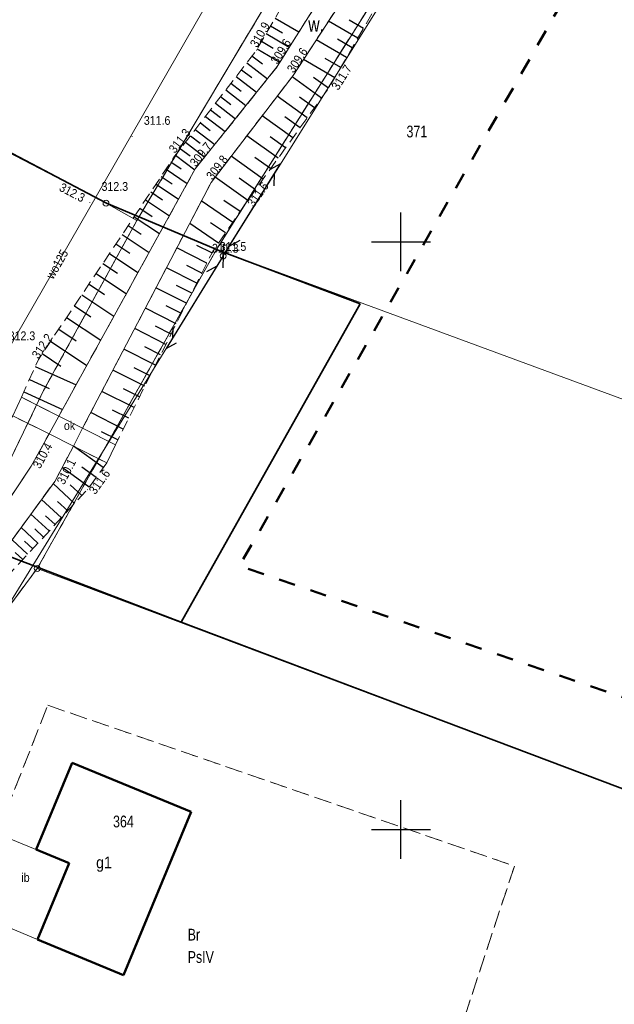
# Model space of a CAD drawing. Header units: metres. Extents: x 7523615 to 7533948, y 5492686 to 5502120.
# Tile 208 of 256: x 7531368 to 7531418, y 5497035 to 5497119. Entities that reach past the tile are written whole.
import ezdxf
from ezdxf.enums import TextEntityAlignment as Align

# ---------------------------------------------------------------- set-up
doc = ezdxf.new("R2010")
doc.units = ezdxf.units.M
for name, pattern in [('1.0_0.5', [1.5, 1, -0.5]), ('1.4_1.4', [2.8, 1.4, -1.4]), ('219-500', [0]), ('egkk-500', [2, 1.5, -0.5]), ('egug-500', [1, 0.5, -0.5]), ('sutp_500', [0])]:
    doc.linetypes.add(name, pattern=pattern)
doc.layers.get('0').update_dxf_attribs({"color": 2, "lineweight": 5})
doc.styles.get("Standard").update_dxf_attribs({"font": 'Working1250', "width": 0.75})
doc.linetypes.add('902-500', pattern='A,3.75,0,[1,ksztalty.shx,S=0.5,R=0,X=0,Y=0],3.75', length=7.5)

# ---------------------------------------------------------------- blocks, each defined once
blk = doc.blocks.new('202')
at = {"color": 0, "linetype": 'Continuous', "lineweight": 0}
blk.add_circle((0, 0), 0.25, dxfattribs=at)
blk = doc.blocks.new('203')
at = {"linetype": 'Continuous', "lineweight": 0}
h = blk.add_hatch(color=0, dxfattribs=at)
edge = h.paths.add_edge_path()
edge.add_arc((0, 0), 0.045, 0, 360)
blk = doc.blocks.new('PW01')
at = {"linetype": 'Continuous', "lineweight": 13}
h = blk.add_hatch(color=0, dxfattribs=at)
edge = h.paths.add_edge_path()
edge.add_arc((0, 0), 0.045, 0, 360)
blk = doc.blocks.new('US15')
at = {"color": 0, "linetype": 'Continuous', "lineweight": 13}
blk.add_circle((0, 0), 0.25, dxfattribs=at)
blk = doc.blocks.new('SUTP')
at = {"color": 0, "linetype": 'Continuous'}
for p, q in [((0, 0), (0.866, 0.5)), ((0, 0), (9.232, 0)), ((1.866, -0.5), (1, 0)), ((7.366, -0.5), (8.232, 0)), ((9.232, 0), (8.366, 0.5))]:
    blk.add_line(p, q, dxfattribs=at)
blk = doc.blocks.new('RAMKA500K')
at = {"color": 0}
for p, q in [((200, 97.5), (200, 102.5)), ((197.5, 100), (202.5, 100)), ((200, 47.5), (200, 52.5)), ((197.5, 50), (202.5, 50))]:
    blk.add_line(p, q, dxfattribs=at)

msp = doc.modelspace()

# ---------------------------------------------------------------- linework, layer by layer
at = {"layer": '000 Inne (niezydentyfikowane)', "color": 7, "linetype": 'CONTINUOUS', "lineweight": 25, "flags": 128}
for points in [[(7531388.9, 5497118.38), (7531389.91, 5497117.79)], [(7531389.29, 5497119.04), (7531391.32, 5497117.86)], [(7531396.33, 5497117.34), (7531393.84, 5497118.79)], [(7531396.8, 5497118.15), (7531395.58, 5497118.86)], [(7531388.52, 5497117.72), (7531390.5, 5497116.56)], [(7531388.14, 5497117.07), (7531389.12, 5497116.49)], [(7531395.37, 5497115.68), (7531392.79, 5497117.18)], [(7531395.85, 5497116.52), (7531394.59, 5497117.25)], [(7531387.32, 5497115.82), (7531388.21, 5497115.14)], [(7531387.76, 5497116.42), (7531389.7, 5497115.29)], [(7531386.87, 5497115.23), (7531388.63, 5497113.88)], [(7531394.37, 5497113.96), (7531391.7, 5497115.51)], [(7531394.87, 5497114.83), (7531393.56, 5497115.59)], [(7531386.42, 5497114.65), (7531387.3, 5497113.98)], [(7531385.53, 5497113.5), (7531386.4, 5497112.83)], [(7531385.98, 5497114.07), (7531387.72, 5497112.73)], [(7531393.24, 5497112.24), (7531390.73, 5497114.04)], [(7531393.84, 5497113.08), (7531392.57, 5497113.99)], [(7531385.09, 5497112.93), (7531386.81, 5497111.6)], [(7531384.22, 5497111.79), (7531385.92, 5497110.48)], [(7531384.65, 5497112.36), (7531385.51, 5497111.7)], [(7531392.03, 5497110.56), (7531389.47, 5497112.4)], [(7531392.63, 5497111.4), (7531391.37, 5497112.31)], [(7531383.78, 5497111.23), (7531384.63, 5497110.58)], [(7531382.93, 5497110.12), (7531383.76, 5497109.48)], [(7531383.36, 5497110.67), (7531385.03, 5497109.38)], [(7531390.8, 5497108.85), (7531388.19, 5497110.73)], [(7531391.42, 5497109.71), (7531390.13, 5497110.64)], [(7531382.5, 5497109.57), (7531384.16, 5497108.29)], [(7531381.66, 5497108.48), (7531383.3, 5497107.21)], [(7531382.08, 5497109.02), (7531382.9, 5497108.39)], [(7531389.54, 5497107.11), (7531386.88, 5497109.03)], [(7531390.17, 5497107.99), (7531388.86, 5497108.94)], [(7531381.24, 5497107.93), (7531382.06, 5497107.31)], [(7531380.42, 5497106.8), (7531381.29, 5497106.21)], [(7531380.82, 5497107.38), (7531382.45, 5497106.13)], [(7531388.27, 5497105.33), (7531385.55, 5497107.29)], [(7531388.91, 5497106.23), (7531387.56, 5497107.19)], [(7531380.01, 5497106.19), (7531381.82, 5497104.98)], [(7531379.16, 5497104.92), (7531381.07, 5497103.64)], [(7531379.59, 5497105.56), (7531380.52, 5497104.94)], [(7531386.96, 5497103.52), (7531384.19, 5497105.51)], [(7531387.62, 5497104.43), (7531386.24, 5497105.42)], [(7531378.71, 5497104.26), (7531379.7, 5497103.59)], [(7531378.25, 5497103.57), (7531380.29, 5497102.21)], [(7531385.68, 5497101.66), (7531383.01, 5497103.48)], [(7531386.31, 5497102.59), (7531384.93, 5497103.53)], [(7531377.78, 5497102.87), (7531378.83, 5497102.16)], [(7531377.29, 5497102.14), (7531379.45, 5497100.7)], [(7531384.48, 5497099.9), (7531382.02, 5497101.57)], [(7531385.07, 5497100.76), (7531383.79, 5497101.63)], [(7531376.79, 5497101.39), (7531377.9, 5497100.65)], [(7531376.28, 5497100.62), (7531378.56, 5497099.09)], [(7531375.75, 5497099.83), (7531376.92, 5497099.04)], [(7531383.48, 5497098.2), (7531380.93, 5497099.49)], [(7531383.91, 5497099.06), (7531382.64, 5497099.7)], [(7531375.2, 5497099.01), (7531377.62, 5497097.39)], [(7531374.63, 5497098.17), (7531375.88, 5497097.33)], [(7531382.62, 5497096.5), (7531380.04, 5497097.79)], [(7531383.05, 5497097.35), (7531381.77, 5497098)], [(7531374.05, 5497097.31), (7531376.63, 5497095.58)], [(7531373.46, 5497096.41), (7531374.78, 5497095.53)], [(7531381.75, 5497094.78), (7531379.15, 5497096.09)], [(7531382.19, 5497095.64), (7531380.89, 5497096.29)], [(7531372.84, 5497095.49), (7531375.57, 5497093.67)], [(7531372.21, 5497094.55), (7531373.61, 5497093.61)], [(7531380.88, 5497093.04), (7531378.25, 5497094.36)], [(7531381.32, 5497093.91), (7531380.01, 5497094.57)], [(7531371.55, 5497093.57), (7531374.45, 5497091.63)], [(7531370.88, 5497092.57), (7531372.37, 5497091.57)], [(7531380, 5497091.28), (7531377.34, 5497092.62)], [(7531380.44, 5497092.16), (7531379.12, 5497092.83)], [(7531370.19, 5497091.54), (7531373.26, 5497089.48)], [(7531379.1, 5497089.51), (7531376.42, 5497090.86)], [(7531379.55, 5497090.4), (7531378.21, 5497091.07)], [(7531369.48, 5497090.49), (7531371.07, 5497089.43)], [(7531368.88, 5497089.39), (7531372.35, 5497087.83)], [(7531378.2, 5497087.71), (7531375.49, 5497089.08)], [(7531378.65, 5497088.61), (7531377.3, 5497089.29)], [(7531368.38, 5497088.29), (7531370.07, 5497087.52)], [(7531377.75, 5497086.81), (7531376.38, 5497087.5)], [(7531367.91, 5497087.24), (7531371.2, 5497085.75)], [(7531377.29, 5497085.9), (7531374.55, 5497087.28)], [(7531376.83, 5497084.99), (7531375.45, 5497085.68)], [(7531376.37, 5497084.07), (7531373.6, 5497085.47)], [(7531375.91, 5497083.15), (7531374.51, 5497083.85)], [(7531374.67, 5497080.79), (7531372.12, 5497082.62)], [(7531373.48, 5497079.13), (7531371.16, 5497080.8)], [(7531374.07, 5497079.95), (7531372.85, 5497080.82)], [(7531372.23, 5497077.73), (7531370.41, 5497079.43)], [(7531372.85, 5497078.41), (7531371.86, 5497079.32)], [(7531371.1, 5497076.52), (7531369.42, 5497078.08)], [(7531371.65, 5497077.11), (7531370.77, 5497077.92)], [(7531370.06, 5497075.4), (7531368.51, 5497076.84)], [(7531370.57, 5497075.95), (7531369.76, 5497076.7)], [(7531369.11, 5497074.37), (7531367.68, 5497075.7)], [(7531369.58, 5497074.88), (7531368.83, 5497075.57)], [(7531368.23, 5497073.42), (7531366.91, 5497074.65)], [(7531368.66, 5497073.89), (7531367.97, 5497074.53)], [(7531367.81, 5497072.98), (7531367.18, 5497073.57)]]:
    msp.add_lwpolyline(points, dxfattribs=at)
at = {"layer": '217-kontur klasyfikacyjny', "color": 7, "linetype": 'egkk-500', "lineweight": 18, "flags": 128}
for points in [[(7531377.53, 5497101.82), (7531398.98, 5497137.76)], [(7531401.94, 5497127.36), (7531384.3, 5497099.35)], [(7531369.59, 5497087.35), (7531377.53, 5497101.82)], [(7531384.3, 5497099.35), (7531369.05, 5497072.21)], [(7531364.48, 5497076.77), (7531369.59, 5497087.35)], [(7531369.05, 5497072.21), (7531361.37, 5497061.88)], [(7531355.37, 5497023.64), (7531369.95, 5497060.57)], [(7531369.95, 5497060.57), (7531409.65, 5497046.89)], [(7531409.65, 5497046.89), (7531396.96, 5497008.37)]]:
    msp.add_lwpolyline(points, dxfattribs=at)
at = {"layer": '218-kontur użytku gruntowego', "color": 7, "linetype": 'egug-500', "lineweight": 18, "flags": 128}
for points in [[(7531377.53, 5497101.82), (7531398.98, 5497137.76)], [(7531384.3, 5497099.35), (7531401.94, 5497127.36)], [(7531369.59, 5497087.35), (7531377.53, 5497101.82)], [(7531369.05, 5497072.21), (7531384.3, 5497099.35)], [(7531364.48, 5497076.77), (7531369.59, 5497087.35)], [(7531361.37, 5497061.88), (7531369.05, 5497072.21)], [(7531355.37, 5497023.64), (7531369.95, 5497060.57)], [(7531369.95, 5497060.57), (7531409.65, 5497046.89)], [(7531409.65, 5497046.89), (7531396.96, 5497008.37)]]:
    msp.add_lwpolyline(points, dxfattribs=at)
at = {"layer": '219-działka ewidencyjna', "color": 3, "linetype": '219-500', "lineweight": 18, "flags": 128}
for points in [[(7531305.79, 5497139.25), (7531374.9, 5497103.29)], [(7531377.53, 5497101.82), (7531398.98, 5497137.76)], [(7531384.3, 5497099.35), (7531401.94, 5497127.36)], [(7531374.9, 5497103.29), (7531377.53, 5497101.82)], [(7531369.59, 5497087.35), (7531377.53, 5497101.82)], [(7531369.05, 5497072.21), (7531384.3, 5497099.35)], [(7531384.3, 5497099.35), (7531525.84, 5497047.2)], [(7531364.48, 5497076.77), (7531369.59, 5497087.35)], [(7531361.37, 5497061.88), (7531369.05, 5497072.21)], [(7531369.05, 5497072.21), (7531459.67, 5497038.07)]]:
    msp.add_lwpolyline(points, dxfattribs=at)
at = {"layer": '312-budynek ewidencyjny', "color": 7, "linetype": 'CONTINUOUS', "lineweight": 50, "flags": 128}
for points in [[(7531368.96, 5497048.29), (7531372.02, 5497055.68)], [(7531372.02, 5497055.68), (7531382.14, 5497051.5)], [(7531382.14, 5497051.5), (7531376.4, 5497037.61)], [(7531371.77, 5497047.13), (7531368.96, 5497048.29)], [(7531369.08, 5497040.64), (7531371.77, 5497047.13)], [(7531376.4, 5497037.61), (7531369.08, 5497040.64)]]:
    msp.add_lwpolyline(points, dxfattribs=at)
at = {"layer": 'inna budowla', "color": 7, "linetype": 'CONTINUOUS', "lineweight": 18, "flags": 128}
msp.add_lwpolyline([(7531369.08, 5497040.64), (7531364.11, 5497042.7), (7531366.8, 5497049.19), (7531371.77, 5497047.13)], close=True, dxfattribs=at)
at = {"layer": 'inny obiekt komunikacyjny', "color": 7, "linetype": 'CONTINUOUS', "lineweight": 18, "flags": 128}
msp.add_lwpolyline([(7531367.7, 5497086.78), (7531370.88, 5497085.17), (7531372.91, 5497084.15), (7531375.7, 5497082.74), (7531374.96, 5497081.2), (7531372.12, 5497082.62), (7531370.05, 5497083.66), (7531366.97, 5497085.2)], close=True, dxfattribs=at)
at = {"layer": 'ogrodzenie trwałe', "color": 7, "linetype": '902-500', "lineweight": 35, "flags": 128}
for points in [[(7531312.37, 5497148.9), (7531308.48, 5497143.67), (7531305.97, 5497139.15), (7531306.2, 5497139.06), (7531359.99, 5497111.14), (7531374.95, 5497103.29), (7531384.58, 5497099.23)], [(7531396.52, 5497094.74), (7531384.58, 5497099.23)], [(7531381.3, 5497067.63), (7531396.52, 5497094.74)], [(7531356.86, 5497076.96), (7531381.3, 5497067.63), (7531476.61, 5497031.69), (7531515.2, 5497017.2), (7531519.7, 5497029.21)]]:
    msp.add_lwpolyline(points, dxfattribs=at)
at = {"layer": 'przewód telekomunikacyjny napowietrzny', "color": 30, "linetype": 'sutp_500', "lineweight": 18, "flags": 128}
for points in [[(7531384.87, 5497098.8), (7531412.5, 5497143.02)], [(7531355.49, 5497051.05), (7531384.87, 5497098.8)]]:
    msp.add_lwpolyline(points, dxfattribs=at)
at = {"layer": 'przewód wodociągowy', "color": 7, "linetype": 'CONTINUOUS', "lineweight": 18, "flags": 128}
msp.add_lwpolyline([(7531461.71, 5497312.88), (7531461.16, 5497312.33), (7531454.53, 5497305.84), (7531461.78, 5497298.42), (7531489.31, 5497274.25), (7531488.96, 5497273.62), (7531457.04, 5497229.92), (7531456.59, 5497229.54), (7531456.26, 5497228.97), (7531433.29, 5497194.69), (7531424.68, 5497181.88), (7531403.43, 5497146.64), (7531397.66, 5497141.71), (7531384.68, 5497122.35), (7531362.02, 5497082.93), (7531350, 5497063.58), (7531345.45, 5497055.93), (7531342.5, 5497044.04), (7531331.08, 5497031.38)], dxfattribs=at)
at = {"layer": 'skarpa nieumocniona', "color": 7, "linetype": '1.0_0.5', "lineweight": 18, "flags": 128}
for points in [[(7531367.7, 5497086.78), (7531369.15, 5497089.99), (7531380.74, 5497107.28), (7531387.7, 5497116.31), (7531395.05, 5497128.95), (7531399.34, 5497130.6), (7531389.47, 5497114.92), (7531382.5, 5497106.22), (7531370.88, 5497085.17)], [(7531367.7, 5497086.78), (7531369.15, 5497089.99), (7531380.74, 5497107.28), (7531387.7, 5497116.31), (7531395.05, 5497128.95), (7531399.34, 5497130.6), (7531389.47, 5497114.92), (7531382.5, 5497106.22), (7531370.88, 5497085.17)], [(7531375.7, 5497082.74), (7531372.91, 5497084.15), (7531383.84, 5497105.06), (7531390.82, 5497114.16), (7531401.59, 5497130.64), (7531409.83, 5497124.59), (7531402.18, 5497127.41), (7531393.92, 5497113.19), (7531386.78, 5497103.27), (7531383.92, 5497099.08)], [(7531375.7, 5497082.74), (7531372.91, 5497084.15), (7531383.84, 5497105.06), (7531390.82, 5497114.16), (7531401.59, 5497130.64), (7531409.83, 5497124.59), (7531402.18, 5497127.41), (7531393.92, 5497113.19), (7531386.78, 5497103.27), (7531383.92, 5497099.08)], [(7531366.97, 5497085.2), (7531370.05, 5497083.66), (7531368.54, 5497080.92), (7531363.79, 5497073.8), (7531359.45, 5497072.65), (7531355.47, 5497073.06), (7531345.91, 5497076.24), (7531333.36, 5497083.16), (7531319.86, 5497087.82), (7531311.5, 5497087.2), (7531300.27, 5497081.23), (7531293.63, 5497078.65), (7531292.2, 5497080.1), (7531300.77, 5497083.63), (7531303.57, 5497084.8), (7531315.62, 5497092.98), (7531333.57, 5497086.05), (7531336.09, 5497085.03), (7531356.74, 5497076.64), (7531362.7, 5497078.87), (7531365.77, 5497083.32)], [(7531366.97, 5497085.2), (7531370.05, 5497083.66), (7531368.54, 5497080.92), (7531363.79, 5497073.8), (7531359.45, 5497072.65), (7531355.47, 5497073.06), (7531345.91, 5497076.24), (7531333.36, 5497083.16), (7531319.86, 5497087.82), (7531311.5, 5497087.2), (7531300.27, 5497081.23), (7531293.63, 5497078.65), (7531292.2, 5497080.1), (7531300.77, 5497083.63), (7531303.57, 5497084.8), (7531315.62, 5497092.98), (7531333.57, 5497086.05), (7531336.09, 5497085.03), (7531356.74, 5497076.64), (7531362.7, 5497078.87), (7531365.77, 5497083.32)], [(7531374.96, 5497081.2), (7531373.32, 5497078.91), (7531364.94, 5497069.88), (7531363.51, 5497067.6), (7531363.02, 5497064.13), (7531358.98, 5497057.5), (7531353.49, 5497048.96), (7531350.19, 5497046.07), (7531338.18, 5497026.65), (7531331.01, 5497014.14), (7531327.37, 5497008.22), (7531325.85, 5497008.1), (7531326.61, 5497006.78), (7531324.37, 5497008.07), (7531329.87, 5497016.52), (7531336.72, 5497027.82), (7531348.88, 5497047.81), (7531364.08, 5497070.79), (7531370.54, 5497079.61), (7531372.12, 5497082.62)], [(7531374.96, 5497081.2), (7531373.32, 5497078.91), (7531364.94, 5497069.88), (7531363.51, 5497067.6), (7531363.02, 5497064.13), (7531358.98, 5497057.5), (7531353.49, 5497048.96), (7531350.19, 5497046.07), (7531338.18, 5497026.65), (7531331.01, 5497014.14), (7531327.37, 5497008.22), (7531325.85, 5497008.1), (7531326.61, 5497006.78), (7531324.37, 5497008.07), (7531329.87, 5497016.52), (7531336.72, 5497027.82), (7531348.88, 5497047.81), (7531364.08, 5497070.79), (7531370.54, 5497079.61), (7531372.12, 5497082.62)]]:
    msp.add_lwpolyline(points, close=True, dxfattribs=at)
at = {"layer": 'woda płynąca', "color": 7, "linetype": 'CONTINUOUS', "lineweight": 18, "flags": 128}
for points in [[(7531401.59, 5497130.64), (7531390.82, 5497114.16), (7531383.84, 5497105.06), (7531372.91, 5497084.15), (7531372.12, 5497082.62), (7531370.54, 5497079.61), (7531364.08, 5497070.79), (7531348.88, 5497047.81), (7531336.72, 5497027.82)], [(7531363.79, 5497073.8), (7531368.54, 5497080.92), (7531370.05, 5497083.66), (7531370.88, 5497085.17), (7531382.5, 5497106.22), (7531389.47, 5497114.92), (7531399.34, 5497130.6)]]:
    msp.add_lwpolyline(points, dxfattribs=at)
at = {"layer": 'Zakres', "color": 5, "linetype": '1.4_1.4', "lineweight": 50, "flags": 128}
msp.add_lwpolyline([(7531743.27, 5499246.67), (7531674.19, 5499075.04), (7531617.162, 5499130.015), (7531497.218, 5499019.596), (7531360.693, 5498909.882), (7531137.385, 5498723.263), (7530837.96, 5498471.05), (7530827.293, 5498468.557), (7530555.83, 5498209.93), (7530490.214, 5498246.484), (7530415.425, 5498175.928), (7530370.975, 5498140.65), (7530313.12, 5498105.373), (7530175.536, 5498113.134), (7530201.642, 5498273.295), (7530135.32, 5498299.4), (7530095.809, 5498250.012), (7529934.942, 5498278.939), (7529886.553, 5498254.598), (7529886.964, 5498227.434), (7529861.564, 5498166.05), (7529795.242, 5498157.584), (7529752.203, 5498064.45), (7529512.785, 5498134.242), (7529497.697, 5498245.624), (7529418.476, 5498260.595), (7529163.77, 5498290.228), (7529123.554, 5498137.123), (7529361.326, 5498088.439), (7529468.57, 5498017.178), (7529499.62, 5497998.73), (7529568.053, 5497998.128), (7529612.503, 5497967.789), (7529759.259, 5497962.851), (7529731.037, 5497742.012), (7529837.62, 5497773.434), (7529926.26, 5498000.98), (7530249.502, 5497965.967), (7530399.55, 5498036.463), (7530504.325, 5498041.167), (7530550.186, 5498000.245), (7530485.275, 5497939.567), (7530567.12, 5497896.528), (7530578.585, 5497865.954), (7530414.955, 5497723.667), (7530456.347, 5497670.633), (7530620.036, 5497828.677), (7530672.247, 5497834.44), (7530708.231, 5497874.656), (7530802.893, 5497949.739), (7531291.019, 5497844.846), (7531633.86, 5497783.346), (7531723.76, 5497752.948), (7531716.74, 5497689.82), (7531638.86, 5497701.8), (7531607.99, 5497651.877), (7531593.173, 5497646.233), (7531554.368, 5497551.688), (7531542.197, 5497533.109), (7531433.365, 5497444.091), (7531365.279, 5497382.708), (7531307.012, 5497340.61), (7531265.619, 5497313.74), (7531154.142, 5497225.545), (7531069.475, 5497140.173), (7531095.58, 5497066.795), (7531227.52, 5497061.86), (7531269.853, 5497013.879), (7531267.74, 5496900.28), (7531245.86, 5496824.79), (7531285.37, 5496797.98), (7531257.86, 5496726.01), (7531235.28, 5496726.72), (7531225.4, 5496699.91), (7531197.11, 5496699.88), (7531185.19, 5496624.41), (7531253.801, 5496571.672), (7531243.218, 5496477.481), (7531256.45, 5496456.49), (7531351.7, 5496436.03), (7531399.67, 5496549.62), (7531437.77, 5496640.64), (7531396.85, 5496663.92), (7531455.59, 5496799.214), (7531464.057, 5496818.264), (7531468.643, 5496848.955), (7531480.284, 5496877.178), (7531555.07, 5497002.95), (7531557.66, 5497022.169), (7531504.626, 5497031.871), (7531386.27, 5497072.44), (7531447.65, 5497179.68), (7531472.876, 5497186.563), (7531542.726, 5497165.75), (7531534.965, 5497117.772), (7531587.882, 5497105.777), (7531625.629, 5497206.319), (7531717.203, 5497165.383), (7531739.282, 5497219.078), (7531634.801, 5497264.88), (7531650.323, 5497306.508), (7531689.66, 5497342.67), (7531724.67, 5497377.51), (7531750.159, 5497383.413), (7531790.729, 5497415.163), (7531807.49, 5497435.8), (7531857.051, 5497525.936), (7531880.16, 5497531.76), (7531912.79, 5497579.205), (7531951.42, 5497582.56), (7531983.17, 5497634.77), (7532010.156, 5497686.449), (7532022.445, 5497715.671), (7532045.96, 5497826.68), (7532028.32, 5497890.18), (7532058.84, 5497978.726), (7532130.806, 5498096.73), (7532169.259, 5498228.668), (7532173.67, 5498272.59), (7532173.45, 5498329.02), (7532174.198, 5498362.371), (7532178.843, 5498457.798), (7532136.745, 5498585.562), (7532124.809, 5498799.345), (7532152.62, 5498813.574), (7532125.691, 5499032.472), (7532124.985, 5499095.267), (7532200.95, 5499066.75), (7532264.333, 5499123.018), (7532116.225, 5499183.814), (7531993.341, 5499227.793), (7531913.613, 5499254.722), (7531816.599, 5499290.941), (7531739.752, 5499297.761), (7531571.83, 5499328.1), (7531549.252, 5499297.761), (7531536.552, 5499281.533), (7531425.075, 5499226.5), (7531439.186, 5499201.805), (7531552.78, 5499254.722), (7531607.813, 5499273.772), (7531677.126, 5499271.215)], close=True, dxfattribs=at)

# ---------------------------------------------------------------- block references
at = {"layer": '202-punkt graniczny', "color": 7, "linetype": 'CONTINUOUS', "lineweight": 18}
for p in [(7531374.9, 5497103.29), (7531369.05, 5497072.21)]:
    msp.add_blockref('202', p, dxfattribs=at)
at = {"layer": '203-punkt graniczny', "color": 3, "linetype": 'CONTINUOUS', "lineweight": 18}
for p in [(7531377.53, 5497101.82), (7531384.3, 5497099.35), (7531369.59, 5497087.35)]:
    msp.add_blockref('203', p, dxfattribs=at)
at = {"layer": 'pikieta naturalna', "color": 7, "linetype": 'CONTINUOUS', "lineweight": 13}
for p in [(7531387.7, 5497116.31), (7531389.47, 5497114.92), (7531390.82, 5497114.16), (7531393.92, 5497113.19), (7531377.12, 5497108.96), (7531380.74, 5497107.28), (7531382.5, 5497106.22), (7531383.84, 5497105.06), (7531373.43, 5497104.1), (7531373.52, 5497103.34), (7531386.78, 5497103.27), (7531383.92, 5497099.08), (7531384.58, 5497099.23), (7531369.15, 5497089.99), (7531368.54, 5497080.92), (7531370.54, 5497079.61), (7531373.32, 5497078.91)]:
    msp.add_blockref('PW01', p, dxfattribs=at)
at = {"layer": 'przewód telekomunikacyjny napowietrzny', "color": 30, "linetype": 'CONTINUOUS', "lineweight": 18}
for rotation in [58.002, 238.397]:
    msp.add_blockref('SUTP', (7531384.87, 5497098.8), dxfattribs=dict(at, rotation=rotation))
at = {"layer": 'słup przewodów napowietrznych', "color": 7, "linetype": 'CONTINUOUS', "lineweight": 18}
msp.add_blockref('US15', (7531384.87, 5497098.8), dxfattribs=at)
at = {"layer": 'Wstawianie ramki sekcyjnej z opisem', "color": 7, "linetype": 'CONTINUOUS', "lineweight": 13}
msp.add_blockref('RAMKA500K', (7531200, 5497000), dxfattribs=at)

# ---------------------------------------------------------------- texts
at = {"layer": '209-oznaczenie konturu klasyfikacyjnego', "color": 7, "linetype": 'CONTINUOUS', "lineweight": 18, "width": 0.79}
msp.add_text('PsIV', height=1, dxfattribs=at).set_placement((7531381.85, 5497039.65), align=Align.TOP_LEFT)
at = {"layer": '210-oznaczenie konturu użytku gruntowego', "color": 7, "linetype": 'CONTINUOUS', "lineweight": 18, "width": 0.79}
msp.add_text('Br', height=1, dxfattribs=at).set_placement((7531381.85, 5497040.55))
at = {"layer": '211-numer działki ewidencyjnej', "color": 3, "linetype": 'CONTINUOUS', "lineweight": 18, "width": 0.79}
msp.add_text('371', height=1, dxfattribs=at).set_placement((7531400.47, 5497108.89))
at = {"layer": '312-oznaczenie budynku ewidencyjnego', "color": 7, "linetype": 'CONTINUOUS', "lineweight": 18, "width": 0.79}
msp.add_text('364', height=1, dxfattribs=at).set_placement((7531375.5, 5497050.18))
at = {"layer": '312-oznaczenie budynku ewidencyjnego-Atr117', "color": 7, "width": 0.9}
msp.add_text('g1', height=1, dxfattribs=at).set_placement((7531374.73, 5497047.2), align=Align.MIDDLE_CENTER)
at = {"layer": 'inna budowla-Atr17', "color": 7, "width": 0.9}
msp.add_text('ib', height=0.75, dxfattribs=at).set_placement((7531367.7, 5497045.54))
at = {"layer": 'inny obiekt komunikacyjny-Atr17', "color": 7, "width": 0.9}
msp.add_text('ok', height=0.75, dxfattribs=at).set_placement((7531371.32, 5497083.99))
at = {"layer": 'pikieta naturalna-Atr2', "color": 7, "width": 0.9}
for s, rotation, p in [('310.9', 59.823, (7531387.75, 5497116.47)), ('309.6', 57.811, (7531389.49, 5497115.05)), ('309.6', 56.835, (7531390.87, 5497114.31)), ('311.7', 58.001, (7531394.67, 5497112.84)), ('311.3', 52.376, (7531380.77, 5497107.48)), ('309.7', 51.3, (7531382.55, 5497106.33)), ('309.8', 52.51, (7531383.96, 5497105.21)), ('312.3', 332.354, (7531370.85, 5497104.39)), ('311.6', 54.255, (7531387.47, 5497102.9)), ('312.2', 56.165, (7531369.15, 5497089.99)), ('310.4', 61.111, (7531369.28, 5497080.64)), ('310.1', 62.408, (7531371.33, 5497079.28)), ('311.6', 54.391, (7531373.99, 5497078.45))]:
    msp.add_text(s, height=0.75, rotation=rotation, dxfattribs=at).set_placement(p)
for s, p in [('311.6', (7531378.12, 5497109.96)), ('312.3', (7531374.52, 5497104.34)), ('311.5', (7531384.58, 5497099.23)), ('311.3', (7531383.92, 5497099.08)), ('312.3', (7531366.62, 5497091.63))]:
    msp.add_text(s, height=0.75, dxfattribs=at).set_placement(p)
at = {"layer": 'przewód wodociągowy-Atr1', "color": 7, "width": 0.9}
msp.add_text('wo125', height=0.75, rotation=60.108, dxfattribs=at).set_placement((7531370.74, 5497098.1), align=Align.MIDDLE_CENTER)
at = {"layer": 'woda płynąca-Atr103', "color": 7, "width": 0.8}
msp.add_text('w.', height=1.25, dxfattribs=at).set_placement((7531392.11, 5497117.88))

doc.saveas('drawing.dxf')
